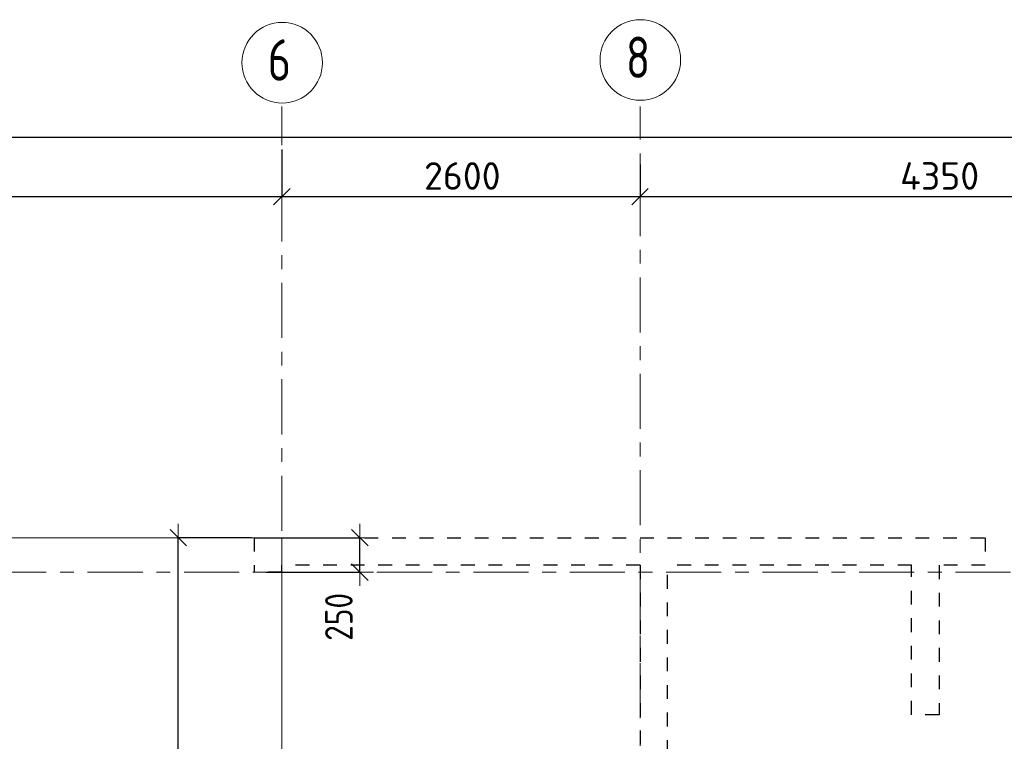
# Model space of a CAD drawing. Header units: metres. Extents: x -38 to 93, y -15 to 21.
# Tile 12 of 152: x 17.18 to 24.32, y 15.17 to 20.41. Entities that reach past the tile are written whole.
import ezdxf

# ---------------------------------------------------------------- set-up
doc = ezdxf.new("R2010")
doc.units = ezdxf.units.M
doc.header["$PDMODE"] = 65
for name, pattern in [('______11', [0.5, 0.4, -0.05, 0, -0.05]), ('______2', [0.135, 0.1, -0.035]), ('______5', [1.1, 0.8, -0.1, 0.1, -0.1])]:
    doc.linetypes.add(name, pattern=pattern)
for name, color, linetype, lineweight in [('XR$1$Осевая линия (1)', 7, '______5', 13), ('XR$1$Размерная линия (1)', 7, 'Continuous', 13), ('XR$3$Перекрытие (1)', 7, 'Continuous', 35), ('XR$5$Размерная линия (1)', 7, 'Continuous', 13)]:
    doc.layers.add(name, color=color, linetype=linetype, lineweight=lineweight)
doc.layers.add('XR$7$Стена_ бетон несущ.', color=7, linetype='Continuous', lineweight=70, true_color=0xb4b496)
doc.styles.add('ISOCPEUR', font='txt')
doc.dimstyles.new('DIMSTYLE_3', dxfattribs={"dimtxt": 0.2, "dimasz": 0.2, "dimexe": 0, "dimexo": 0, "dimgap": 0.1, "dimtad": 2, "dimdec": 0, "dimlfac": 1000, "dimrnd": 5, "dimzin": 12, "dimdsep": 46, "dimtxsty": 'ISOCPEUR', "dimblk1": 'ALL_ML_STRICH', "dimblk2": 'ALL_ML_STRICH', "dimsah": 1, "dimcen": 0, "dimclrd": 7, "dimclre": 256, "dimclrt": 7, "dimadec": 0, "dimazin": 0, "dimtfac": 1, "dimtdec": 0, "dimtix": 1, "dimtmove": 2, "dimatfit": 3, "dimfxl": 0, "dimtzin": 0, "dimlwd": 0, "dimlwe": -3, "dimarcsym": 0})
doc.dimstyles.new('DIMSTYLE_33', dxfattribs={"dimtxt": 0.2, "dimasz": 0.2, "dimexe": 0, "dimexo": 0, "dimgap": 0.1, "dimtad": 2, "dimdec": 0, "dimlfac": 1000, "dimrnd": 5, "dimzin": 12, "dimdsep": 46, "dimtxsty": 'ISOCPEUR', "dimblk1": 'ALL_ML_STRICH', "dimblk2": 'ALL_ML_STRICH', "dimsah": 1, "dimcen": 0, "dimclrd": 7, "dimclre": 256, "dimclrt": 7, "dimadec": 0, "dimazin": 0, "dimtfac": 1, "dimtdec": 0, "dimtix": 1, "dimtmove": 2, "dimatfit": 3, "dimfxl": 0, "dimtvp": 1.2, "dimtzin": 0, "dimlwd": 0, "dimlwe": -3, "dimarcsym": 0})

# ---------------------------------------------------------------- blocks, each defined once
blk = doc.blocks.new('ALL_ML_STRICH')
at = {"color": 0, "linetype": 'ByBlock', "lineweight": -2}
for p, q in [((0, -0.5), (0, 0.5)), ((-1, 0), (0.5, 0)), ((-0.3, -0.3), (0.3, 0.3))]:
    blk.add_line(p, q, dxfattribs=at)
blk = doc.blocks.new('*D10')
at = {"layer": 'DEFPOINTS', "color": 7, "linetype": 'Continuous', "lineweight": 13, "transparency": 33554687}
for p in [(0.5, 19.5574), (0.5, 19.3768), (61.6, 17.1197)]:
    blk.add_point(p, dxfattribs=at)
at = {"layer": 'XR$1$Размерная линия (1)', "color": 9, "linetype": 'Continuous', "lineweight": -2, "true_color": 0xc7c7c7, "transparency": 33554687}
for p, q in [((0.5, 19.3568), (0.5, 19.5574)), ((61.6, 17.1397), (61.6, 19.5574))]:
    blk.add_line(p, q, dxfattribs=at)
at = {"layer": 'XR$1$Размерная линия (1)', "color": 7, "linetype": 'Continuous', "lineweight": -2, "transparency": 33554687}
blk.add_line((0.5, 19.5574), (61.6, 19.5574), dxfattribs=at)
at = {"layer": 'XR$1$Размерная линия (1)', "color": 7, "linetype": 'Continuous', "lineweight": 13, "transparency": 33554687, "xscale": 0.2, "yscale": 0.2, "zscale": 0.2, "rotation": 180}
blk.add_blockref('ALL_ML_STRICH', (0.5, 19.5574), dxfattribs=at)
at = {"layer": 'XR$1$Размерная линия (1)', "color": 7, "linetype": 'Continuous', "lineweight": 13, "transparency": 33554687, "xscale": 0.2, "yscale": 0.2, "zscale": 0.2}
blk.add_blockref('ALL_ML_STRICH', (61.6, 19.5574), dxfattribs=at)
at = {"layer": 'XR$1$Размерная линия (1)', "color": 7, "linetype": 'Continuous', "lineweight": 13, "transparency": 33554687, "insert": (31.1, 19.7074), "char_height": 0.2, "width": 1, "attachment_point": 5, "style": 'ISOCPEUR'}
blk.add_mtext('\\A1;{61100}', dxfattribs=at)
blk = doc.blocks.new('*D28')
at = {"layer": 'DEFPOINTS', "color": 7, "linetype": 'Continuous', "lineweight": 13, "transparency": 33554687}
for p in [(19.08, 19.4874), (12.6, 19.1261), (12.6, 19.0612)]:
    blk.add_point(p, dxfattribs=at)
at = {"layer": 'XR$1$Размерная линия (1)', "color": 9, "linetype": 'Continuous', "lineweight": -2, "true_color": 0xc7c7c7, "transparency": 33554687}
for p, q in [((19.08, 19.4674), (19.08, 19.1261)), ((12.6, 19.0812), (12.6, 19.1261))]:
    blk.add_line(p, q, dxfattribs=at)
at = {"layer": 'XR$1$Размерная линия (1)', "color": 7, "linetype": 'Continuous', "lineweight": -2, "transparency": 33554687}
blk.add_line((12.6, 19.1261), (19.08, 19.1261), dxfattribs=at)
at = {"layer": 'XR$1$Размерная линия (1)', "color": 7, "linetype": 'Continuous', "lineweight": 13, "transparency": 33554687, "xscale": 0.2, "yscale": 0.2, "zscale": 0.2, "rotation": 180}
blk.add_blockref('ALL_ML_STRICH', (12.6, 19.1261), dxfattribs=at)
at = {"layer": 'XR$1$Размерная линия (1)', "color": 7, "linetype": 'Continuous', "lineweight": 13, "transparency": 33554687, "xscale": 0.2, "yscale": 0.2, "zscale": 0.2}
blk.add_blockref('ALL_ML_STRICH', (19.08, 19.1261), dxfattribs=at)
at = {"layer": 'XR$1$Размерная линия (1)', "color": 7, "linetype": 'Continuous', "lineweight": 13, "transparency": 33554687, "insert": (15.84, 19.2761), "char_height": 0.2, "width": 0.8, "attachment_point": 5, "style": 'ISOCPEUR'}
blk.add_mtext('\\A1;{6480}', dxfattribs=at)
blk = doc.blocks.new('*D29')
at = {"layer": 'DEFPOINTS', "color": 7, "linetype": 'Continuous', "lineweight": 13, "transparency": 33554687}
for p in [(19.08, 19.4874), (21.68, 19.379), (19.08, 19.1261)]:
    blk.add_point(p, dxfattribs=at)
at = {"layer": 'XR$1$Размерная линия (1)', "color": 9, "linetype": 'Continuous', "lineweight": -2, "true_color": 0xc7c7c7, "transparency": 33554687}
for p, q in [((19.08, 19.4674), (19.08, 19.1261)), ((21.68, 19.359), (21.68, 19.1261))]:
    blk.add_line(p, q, dxfattribs=at)
at = {"layer": 'XR$1$Размерная линия (1)', "color": 7, "linetype": 'Continuous', "lineweight": -2, "transparency": 33554687}
blk.add_line((19.08, 19.1261), (21.68, 19.1261), dxfattribs=at)
at = {"layer": 'XR$1$Размерная линия (1)', "color": 7, "linetype": 'Continuous', "lineweight": 13, "transparency": 33554687, "xscale": 0.2, "yscale": 0.2, "zscale": 0.2, "rotation": 180}
blk.add_blockref('ALL_ML_STRICH', (19.08, 19.1261), dxfattribs=at)
at = {"layer": 'XR$1$Размерная линия (1)', "color": 7, "linetype": 'Continuous', "lineweight": 13, "transparency": 33554687, "xscale": 0.2, "yscale": 0.2, "zscale": 0.2}
blk.add_blockref('ALL_ML_STRICH', (21.68, 19.1261), dxfattribs=at)
at = {"layer": 'XR$1$Размерная линия (1)', "color": 7, "linetype": 'Continuous', "lineweight": 13, "transparency": 33554687, "insert": (20.39, 19.2761), "char_height": 0.2, "width": 0.8, "attachment_point": 5, "style": 'ISOCPEUR'}
blk.add_mtext('\\A1;{2600}', dxfattribs=at)
blk = doc.blocks.new('*D30')
at = {"layer": 'DEFPOINTS', "color": 7, "linetype": 'Continuous', "lineweight": 13, "transparency": 33554687}
for p in [(21.68, 19.379), (26.03, 19.379), (21.68, 19.1261)]:
    blk.add_point(p, dxfattribs=at)
at = {"layer": 'XR$1$Размерная линия (1)', "color": 9, "linetype": 'Continuous', "lineweight": -2, "true_color": 0xc7c7c7, "transparency": 33554687}
for p, q in [((21.68, 19.359), (21.68, 19.1261)), ((26.03, 19.359), (26.03, 19.1261))]:
    blk.add_line(p, q, dxfattribs=at)
at = {"layer": 'XR$1$Размерная линия (1)', "color": 7, "linetype": 'Continuous', "lineweight": -2, "transparency": 33554687}
blk.add_line((21.68, 19.1261), (26.03, 19.1261), dxfattribs=at)
at = {"layer": 'XR$1$Размерная линия (1)', "color": 7, "linetype": 'Continuous', "lineweight": 13, "transparency": 33554687, "xscale": 0.2, "yscale": 0.2, "zscale": 0.2, "rotation": 180}
blk.add_blockref('ALL_ML_STRICH', (21.68, 19.1261), dxfattribs=at)
at = {"layer": 'XR$1$Размерная линия (1)', "color": 7, "linetype": 'Continuous', "lineweight": 13, "transparency": 33554687, "xscale": 0.2, "yscale": 0.2, "zscale": 0.2}
blk.add_blockref('ALL_ML_STRICH', (26.03, 19.1261), dxfattribs=at)
at = {"layer": 'XR$1$Размерная линия (1)', "color": 7, "linetype": 'Continuous', "lineweight": 13, "transparency": 33554687, "insert": (23.855, 19.2761), "char_height": 0.2, "width": 0.8, "attachment_point": 5, "style": 'ISOCPEUR'}
blk.add_mtext('\\A1;{4350}', dxfattribs=at)
blk = doc.blocks.new('*D431')
at = {"layer": 'DEFPOINTS', "color": 7, "linetype": 'Continuous', "lineweight": 13, "transparency": 33554687}
for p in [(18.9324, 16.65), (18.9432, 16.4), (19.6462, 16.4)]:
    blk.add_point(p, dxfattribs=at)
at = {"layer": 'XR$5$Размерная линия (1)', "color": 9, "linetype": 'Continuous', "lineweight": -2, "true_color": 0xc7c7c7, "transparency": 33554687}
for p, q in [((18.9524, 16.65), (19.6462, 16.65)), ((18.9632, 16.4), (19.6462, 16.4))]:
    blk.add_line(p, q, dxfattribs=at)
at = {"layer": 'XR$5$Размерная линия (1)', "color": 7, "linetype": 'Continuous', "lineweight": -2, "transparency": 33554687}
blk.add_line((19.6462, 16.4), (19.6462, 16.65), dxfattribs=at)
at = {"layer": 'XR$5$Размерная линия (1)', "color": 7, "linetype": 'Continuous', "lineweight": 13, "transparency": 33554687, "xscale": 0.2, "yscale": 0.2, "zscale": 0.2}
for p, rotation in [((19.6462, 16.65), 90), ((19.6462, 16.4), 270)]:
    blk.add_blockref('ALL_ML_STRICH', p, dxfattribs=dict(at, rotation=rotation))
at = {"layer": 'XR$5$Размерная линия (1)', "color": 7, "linetype": 'Continuous', "lineweight": 13, "transparency": 33554687, "insert": (19.4939, 16.0753), "char_height": 0.2, "width": 0.5, "attachment_point": 5, "rotation": 90, "style": 'ISOCPEUR'}
blk.add_mtext('\\W0.83;\\A1;{250}', dxfattribs=at)
blk = doc.blocks.new('*D535')
at = {"layer": 'DEFPOINTS', "color": 7, "linetype": 'Continuous', "lineweight": 13, "transparency": 33554687}
for p in [(18.8806, 16.65), (18.3281, 10.8001), (19.08, 10.8001)]:
    blk.add_point(p, dxfattribs=at)
at = {"layer": 'XR$5$Размерная линия (1)', "color": 9, "linetype": 'Continuous', "lineweight": -2, "true_color": 0xc7c7c7, "transparency": 33554687}
for p, q in [((18.8606, 16.65), (18.3281, 16.65)), ((19.06, 10.8001), (18.3281, 10.8001))]:
    blk.add_line(p, q, dxfattribs=at)
at = {"layer": 'XR$5$Размерная линия (1)', "color": 7, "linetype": 'Continuous', "lineweight": -2, "transparency": 33554687}
blk.add_line((18.3281, 10.8001), (18.3281, 16.65), dxfattribs=at)
at = {"layer": 'XR$5$Размерная линия (1)', "color": 7, "linetype": 'Continuous', "lineweight": 13, "transparency": 33554687, "xscale": 0.2, "yscale": 0.2, "zscale": 0.2}
for p, rotation in [((18.3281, 16.65), 90), ((18.3281, 10.8001), 270)]:
    blk.add_blockref('ALL_ML_STRICH', p, dxfattribs=dict(at, rotation=rotation))
at = {"layer": 'XR$5$Размерная линия (1)', "color": 7, "linetype": 'Continuous', "lineweight": 13, "transparency": 33554687, "insert": (18.1781, 13.7334), "char_height": 0.2, "width": 0.666667, "attachment_point": 5, "rotation": 90, "style": 'ISOCPEUR'}
blk.add_mtext('\\W0.83;\\A1;{5850}', dxfattribs=at)

msp = doc.modelspace()

# ---------------------------------------------------------------- linework, layer by layer
at = {"layer": 'XR$1$Осевая линия (1)', "color": 253, "linetype": '______11', "lineweight": 13, "true_color": 0xa0a0a0, "transparency": 33554687}
for p, q in [((19.08, 7.6), (19.08, 19.78)), ((21.68, 8.34), (21.68, 19.78)), ((-2.63, 16.4), (62.6, 16.4))]:
    msp.add_line(p, q, dxfattribs=at)
at = {"layer": 'XR$1$Осевая линия (1)', "color": 7, "linetype": 'Continuous', "lineweight": 13, "transparency": 33554687}
for centre in [(19.0824, 20.0981), (21.6824, 20.1181)]:
    msp.add_circle(centre, 0.2924, dxfattribs=at)
at = {"layer": 'XR$3$Перекрытие (1)', "color": 7, "linetype": 'Continuous', "lineweight": 13, "transparency": 33554687}
for q in [(10.8496, 16.65), (19.08, 10.8001)]:
    msp.add_line((19.08, 16.65), q, dxfattribs=at)
at = {"layer": 'XR$7$Стена_ бетон несущ.', "color": 253, "linetype": '______2', "lineweight": -3, "true_color": 0xa0a0a0, "transparency": 33554687}
for p, q in [((18.88, 16.65), (24.185, 16.65)), ((18.88, 16.65), (18.88, 16.4)), ((24.185, 16.65), (24.185, 16.45)), ((19.08, 16.4), (19.08, 16.45)), ((21.68, 16.45), (19.08, 16.45)), ((21.68, 16.45), (21.68, 10.8)), ((21.88, 13.68), (21.88, 16.45)), ((23.6503, 16.45), (21.88, 16.45)), ((23.6503, 15.365), (23.6503, 16.45)), ((24.185, 16.45), (23.8503, 16.45)), ((23.8503, 16.45), (23.8503, 15.365)), ((19.08, 16.4), (18.88, 16.4)), ((23.8503, 15.365), (23.6503, 15.365))]:
    msp.add_line(p, q, dxfattribs=at)

# ---------------------------------------------------------------- texts
at = {"layer": 'XR$1$Осевая линия (1)', "color": 7, "linetype": 'Continuous', "lineweight": 13, "transparency": 33554687, "char_height": 0.3, "width": 0.326407, "attachment_point": 7, "style": 'ISOCPEUR'}
for s, insert in [('\\W0.78;6', (18.9774, 19.9676)), ('\\W0.78;8', (21.5774, 19.9876))]:
    msp.add_mtext(s, dxfattribs=dict(at, insert=insert))

# ---------------------------------------------------------------- dimensions: what is measured, and where the dimension line sits
at = {"layer": 'XR$1$Размерная линия (1)', "color": 7, "linetype": 'Continuous', "lineweight": 13, "transparency": 33554687}
for base, p1, p2, picture, middle in [((61.6, 19.5574), (0.5, 19.3568), (61.6, 17.1397), '*D10', (31.1, 19.7074)), ((19.08, 19.1261), (12.6, 19.0812), (19.08, 19.4674), '*D28', (15.84, 19.2761)), ((21.68, 19.1261), (19.08, 19.4674), (21.68, 19.359), '*D29', (20.39, 19.2761)), ((26.03, 19.1261), (21.68, 19.359), (26.03, 19.359), '*D30', (23.855, 19.2761))]:
    dim = msp.add_linear_dim(base=base, p1=p1, p2=p2, dimstyle='DIMSTYLE_3', override={"dimpost": '<>', "dimclrd": 7, "dimclre": 9, "dimclrt": 7, "dimlwd": 0, "dimlwe": 65533}, dxfattribs=at)
    dim.commit()
    dim.dimension.update_dxf_attribs({"geometry": picture, "text_midpoint": middle, "dimtype": 160})
at = {"layer": 'XR$5$Размерная линия (1)', "color": 7, "linetype": 'Continuous', "lineweight": 13, "transparency": 33554687}
for base, p1, p2, dimstyle, picture, middle in [((18.3281, 16.65), (19.06, 10.8001), (18.8606, 16.65), 'DIMSTYLE_3', '*D535', (18.1781, 13.7334)), ((19.6462, 16.65), (18.9632, 16.4), (18.9524, 16.65), 'DIMSTYLE_33', '*D431', (19.4939, 16.0753))]:
    dim = msp.add_linear_dim(base=base, p1=p1, p2=p2, angle=90, dimstyle=dimstyle, override={"dimpost": '<>', "dimclrd": 7, "dimclre": 9, "dimclrt": 7, "dimlwd": 0, "dimlwe": 65533}, dxfattribs=at)
    dim.commit()
    dim.dimension.update_dxf_attribs({"geometry": picture, "text_midpoint": middle, "dimtype": 160})

doc.saveas('drawing.dxf')
